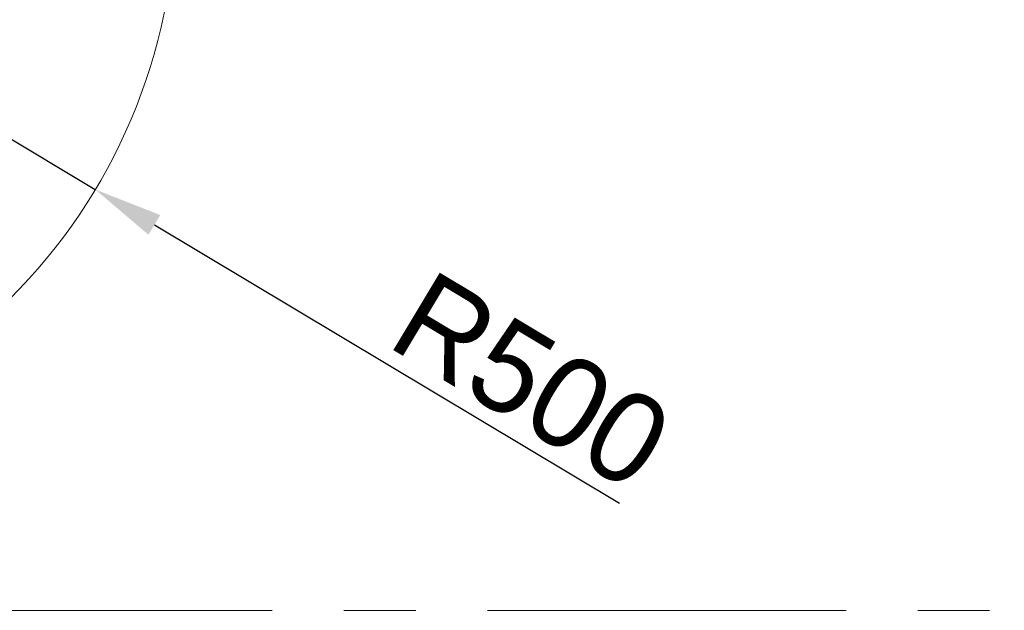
# Model space of a CAD drawing. Header units: millimetres. Extents: x 6316 to 18291, y -19059 to -9021.
# Tile 27 of 146: x 10946 to 11818, y -16438 to -15915. Entities that reach past the tile are written whole.
import ezdxf

# ---------------------------------------------------------------- set-up
doc = ezdxf.new("R2010")
doc.units = ezdxf.units.MM
doc.header["$LTSCALE"] = 10
doc.header["$PDSIZE"] = -1
doc.linetypes.add('CENTER', pattern=[50.8, 31.75, -6.35, 6.35, -6.35])
doc.layers.get('Defpoints').update_dxf_attribs({"true_color": 0x5e5e5e})
doc.layers.add('中心线层', color=1, linetype='CENTER')
doc.dimstyles.new('ISO-25', dxfattribs={"dimscale": 20, "dimtxt": 4, "dimasz": 3.05, "dimexe": 3, "dimexo": 0.625, "dimtad": 1, "dimdec": 0, "dimtxsty": 'Standard', "dimcen": 2.5, "dimclrd": 1, "dimclre": 1, "dimclrt": 4, "dimadec": 1, "dimazin": 2, "dimtfac": 1, "dimtdec": 0, "dimtmove": 0, "dimatfit": 0, "dimfxl": 1, "dimarcsym": 0})

# ---------------------------------------------------------------- blocks, each defined once
blk = doc.blocks.new('*D145')
at = {"layer": 'Defpoints', "color": 0, "linetype": 'ByBlock', "lineweight": 20, "transparency": 16777216}
for p in [(10584.24, -15808.37), (11013.17, -16065.33)]:
    blk.add_point(p, dxfattribs=at)
at = {"layer": '中心线层', "color": 1, "linetype": 'ByBlock', "lineweight": -2, "transparency": 16777216}
for p, q in [((10584.24, -15808.37), (11013.17, -16065.33)), ((11065.49, -16096.68), (11477.26, -16343.36))]:
    blk.add_line(p, q, dxfattribs=at)
at = {"layer": '中心线层', "color": 1, "linetype": 'ByBlock', "lineweight": 20, "transparency": 16777216}
blk.add_solid([(11070.72, -16087.96), (11060.27, -16105.4), (11013.17, -16065.33)], dxfattribs=at)
at = {"layer": '中心线层', "color": 4, "linetype": 'ByBlock', "lineweight": 20, "transparency": 16777216, "insert": (11399.48, -16235.04), "char_height": 80, "attachment_point": 5, "rotation": 329.07526}
blk.add_mtext('R500', dxfattribs=at)

msp = doc.modelspace()

# ---------------------------------------------------------------- linework, layer by layer
at = {"layer": '中心线层', "color": 2, "linetype": 'CENTER', "lineweight": 20}
msp.add_line((8820.36, -16438.32), (12348.13, -16438.32), dxfattribs=at)
at = {"layer": '中心线层', "color": 1, "linetype": 'ByBlock', "lineweight": 20}
msp.add_circle((10584.24, -15808.37), 500, dxfattribs=at)

# ---------------------------------------------------------------- dimensions: what is measured, and where the dimension line sits
dim = msp.add_radius_dim(center=(10584.24, -15808.37), mpoint=(11013.17, -16065.33), dimstyle='ISO-25', dxfattribs=at)
dim.commit()
dim.dimension.update_dxf_attribs({"geometry": '*D145', "text_midpoint": (11372.27, -16280.46), "dimtype": 164})

doc.saveas('drawing.dxf')
